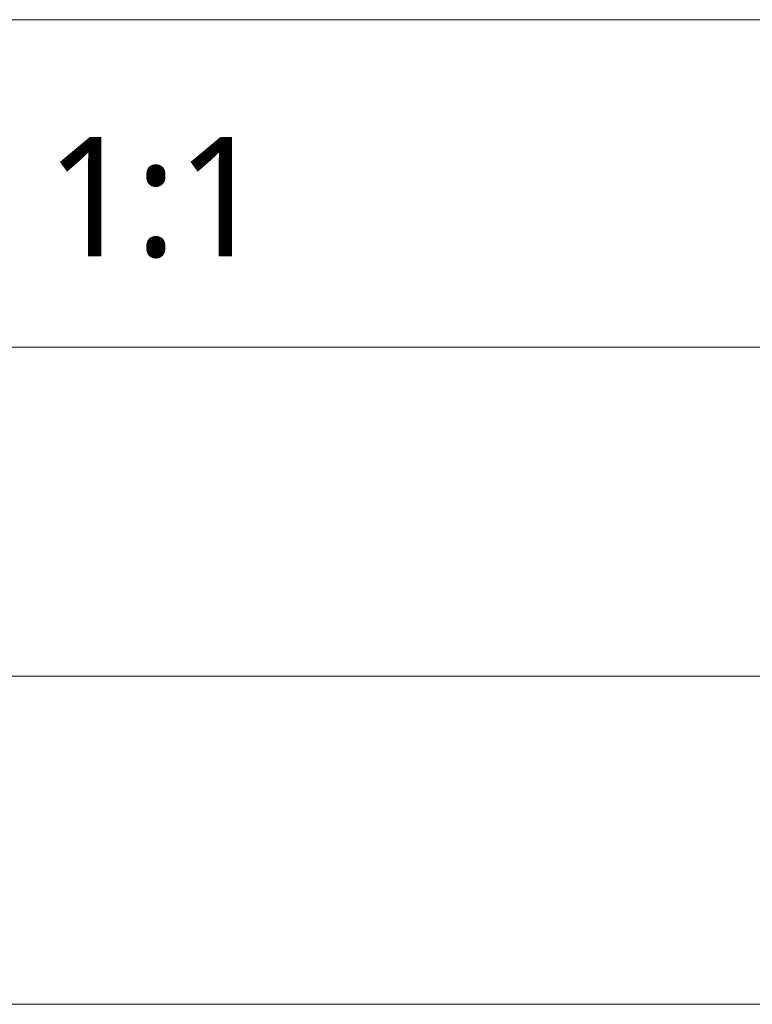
# Model space of a CAD drawing. Header units: millimetres. Extents: x 2163 to 2692, y -1564 to -1190.
# Tile 27 of 48: x 2582 to 2599, y -1541 to -1517. Entities that reach past the tile are written whole.
import ezdxf

# ---------------------------------------------------------------- set-up
doc = ezdxf.new("R2010")
doc.units = ezdxf.units.MM
doc.styles.get("Standard").update_dxf_attribs({"font": 'AcadEref.ttf'})

msp = doc.modelspace()

# ---------------------------------------------------------------- linework, layer by layer
at = {"color": 7, "lineweight": 13}
for p, q in [((2466.018, -1517.474), (2679.145, -1517.474)), ((2548.825, -1525.376), (2679.145, -1525.376)), ((2548.825, -1533.314), (2679.145, -1533.314)), ((2466.025, -1541.234), (2679.145, -1541.234))]:
    msp.add_line(p, q, dxfattribs=at)

# ---------------------------------------------------------------- texts
at = {"insert": (2582.384, -1520.302), "char_height": 2.88, "width": 15.91721, "attachment_point": 1}
msp.add_mtext('{\\fMicrosoft YaHei|b0|i0|c134|p0;1:1}', dxfattribs=at)

doc.saveas('drawing.dxf')
